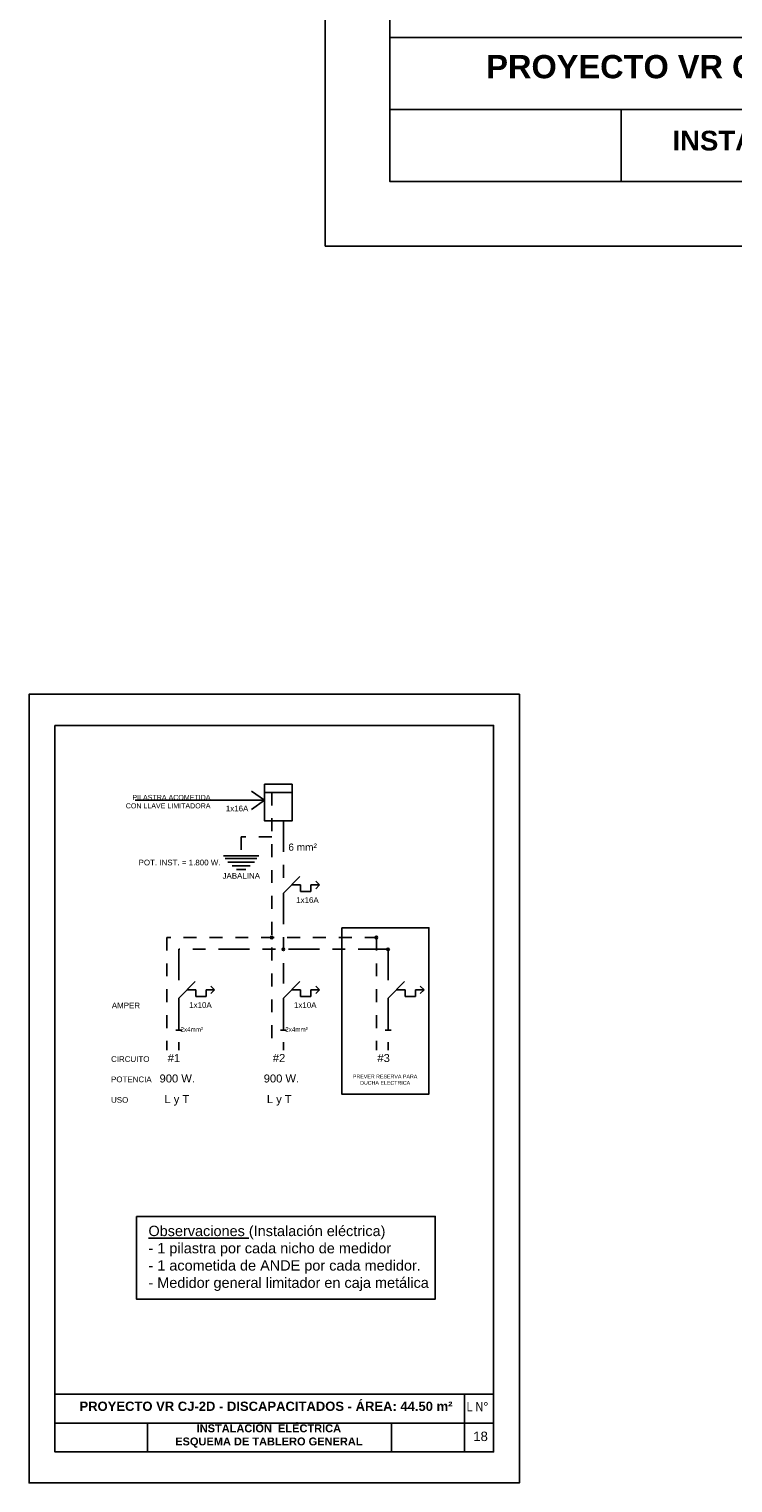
# Model space of a CAD drawing. Header units: millimetres. Extents: x 201 to 840, y 135 to 685.
# Tile 95 of 219: x 402.72 to 408.16, y 165.37 to 176.61. Entities that reach past the tile are written whole.
import ezdxf

# ---------------------------------------------------------------- set-up
doc = ezdxf.new("R2010")
doc.units = ezdxf.units.MM
doc.linetypes.add('ACAD_ISO10W100', pattern=[18, 12, -3, 0, -3])
doc.linetypes.add('HIDDEN2', pattern=[0.1875, 0.125, -0.0625])
for name, color, linetype in [('01', 1, 'Continuous'), ('03', 3, 'Continuous'), ('electricidad cable', 3, 'Continuous'), ('Electricidad circuitos', 2, 'Continuous'), ('Electricidad texto', 3, 'Continuous'), ('LAMINA', 6, 'Continuous'), ('LLAMADAS', 1, 'Continuous'), ('TEXTO LAMINA', 2, 'Continuous'), ('TEXTOS VARIOS', 3, 'Continuous')]:
    doc.layers.add(name, color=color, linetype=linetype)
doc.styles.add('ARIAL', font='arial.ttf', dxfattribs={"height": 0.06})
doc.styles.add('ROMANS', font='romans.shx')
doc.styles.get("Standard").update_dxf_attribs({"font": 'arial.ttf'})
doc.dimstyles.new('05', dxfattribs={"dimscale": 0, "dimtxt": 0.09, "dimasz": 0.05, "dimexe": 0, "dimexo": 0, "dimgap": 0, "dimtad": 0, "dimzin": 0, "dimdsep": 46, "dimtxsty": 'Standard', "dimblk": 'OPEN90', "dimcen": 0.25, "dimclrd": 1, "dimclre": 1, "dimclrt": 3, "dimadec": 0, "dimazin": 0, "dimtfac": 1, "dimtofl": 0, "dimtmove": 2, "dimatfit": 3, "dimldrblk": 'BOXFILLED', "dimfxl": 1, "dimtolj": 1, "dimtzin": 0, "dimarcsym": 0})
picture_1 = doc.add_image_def('image1.jpg', size_in_pixel=(635, 198))
picture_2 = doc.add_image_def('image2.png', size_in_pixel=(322, 127))
picture_3 = doc.add_image_def('image3.jpg', size_in_pixel=(635, 198))
picture_4 = doc.add_image_def('image4.png', size_in_pixel=(322, 127))

msp = doc.modelspace()

# ---------------------------------------------------------------- linework, layer by layer
for points in [[(405.013, 174.929), (405.013, 190.177), (414.489, 190.177), (414.489, 174.929)], [(406.514, 171.464), (406.514, 165.365), (402.723, 165.365), (402.723, 171.464)]]:
    msp.add_lwpolyline(points, close=True)
at = {"layer": '01'}
msp.add_lwpolyline([(405.14, 169.659), (405.814, 169.659), (405.814, 168.372), (405.14, 168.372)], close=True, dxfattribs=at)
at = {"layer": 'electricidad cable', "color": 4, "ltscale": 0.01}
for p, q in [((404.544, 170.705), (404.757, 170.705)), ((404.968, 169.99), (404.939, 170.019)), ((404.753, 169.99), (404.821, 169.99)), ((404.821, 169.99), (404.821, 169.938)), ((404.821, 169.938), (404.901, 169.938)), ((404.901, 169.938), (404.901, 169.99)), ((404.901, 169.99), (404.968, 169.99)), ((404.968, 169.99), (404.939, 169.96)), ((403.88, 169.115), (404.007, 169.242)), ((404.689, 169.115), (404.817, 169.242)), ((405.499, 169.115), (405.626, 169.242)), ((403.943, 169.178), (404.012, 169.178)), ((404.012, 169.178), (404.012, 169.126)), ((404.012, 169.126), (404.092, 169.126)), ((404.092, 169.126), (404.092, 169.178)), ((404.092, 169.178), (404.158, 169.178)), ((404.158, 169.178), (404.129, 169.208)), ((404.158, 169.178), (404.129, 169.149)), ((404.753, 169.178), (404.821, 169.178)), ((404.821, 169.178), (404.821, 169.126)), ((404.821, 169.126), (404.901, 169.126)), ((404.901, 169.126), (404.901, 169.178)), ((404.901, 169.178), (404.968, 169.178)), ((404.968, 169.178), (404.939, 169.208)), ((404.968, 169.178), (404.939, 169.149)), ((405.563, 169.178), (405.631, 169.178)), ((405.631, 169.178), (405.631, 169.126)), ((405.631, 169.126), (405.711, 169.126)), ((405.711, 169.126), (405.711, 169.178)), ((405.711, 169.178), (405.778, 169.178)), ((405.778, 169.178), (405.748, 169.208)), ((405.778, 169.178), (405.748, 169.149))]:
    msp.add_line(p, q, dxfattribs=at)
at = {"layer": 'electricidad cable', "color": 2, "linetype": 'HIDDEN2', "ltscale": 0.7}
for p, q in [((404.599, 170.705), (404.599, 168.713)), ((404.363, 170.361), (404.363, 170.215)), ((404.599, 170.361), (404.363, 170.361)), ((403.789, 169.583), (403.789, 168.713)), ((405.418, 169.583), (403.789, 169.583)), ((405.408, 169.583), (405.408, 168.713))]:
    msp.add_line(p, q, dxfattribs=at)
at = {"layer": 'electricidad cable', "linetype": 'ACAD_ISO10W100', "ltscale": 0.02}
for p, q in [((404.689, 170.485), (404.689, 170.039)), ((404.689, 169.926), (404.689, 169.227)), ((403.88, 169.492), (403.88, 169.227)), ((405.508, 169.492), (403.88, 169.492)), ((405.499, 169.492), (405.499, 169.227)), ((403.88, 169.115), (403.88, 168.713)), ((404.689, 169.115), (404.689, 168.713)), ((405.499, 169.115), (405.499, 168.713))]:
    msp.add_line(p, q, dxfattribs=at)
at = {"layer": 'electricidad cable', "color": 2, "ltscale": 0.01}
for p, q in [((404.226, 170.215), (404.499, 170.215)), ((404.24, 170.193), (404.485, 170.193)), ((404.26, 170.165), (404.466, 170.165)), ((404.294, 170.137), (404.432, 170.137)), ((404.327, 170.109), (404.398, 170.109))]:
    msp.add_line(p, q, dxfattribs=at)
at = {"layer": 'electricidad cable', "ltscale": 0.01}
for p, q in [((404.689, 169.926), (404.817, 170.054)), ((403.903, 168.867), (403.857, 168.867)), ((404.712, 168.867), (404.666, 168.867)), ((405.522, 168.867), (405.476, 168.867))]:
    msp.add_line(p, q, dxfattribs=at)
at = {"layer": 'electricidad cable', "color": 4, "ltscale": 0.01}
msp.add_lwpolyline([(404.544, 170.769), (404.757, 170.769), (404.757, 170.485), (404.544, 170.485)], close=True, dxfattribs=at)
for centre in [(404.599, 169.583), (405.408, 169.583), (404.689, 169.492), (405.499, 169.492)]:
    msp.add_circle(centre, 0.00959, dxfattribs=at)
at = {"layer": 'LAMINA', "color": 2}
msp.add_line((413.989, 176.543), (405.513, 176.543), dxfattribs=at)
at = {"layer": 'LAMINA'}
msp.add_line((405.513, 175.429), (413.989, 175.429), dxfattribs=at)
msp.add_line((405.513, 175.429), (413.989, 175.429), dxfattribs=at)
at = {"layer": 'LAMINA', "color": 2, "ltscale": 0.01}
for p, q in [((406.314, 166.051), (402.923, 166.051)), ((406.09, 165.605), (406.09, 166.051))]:
    msp.add_line(p, q, dxfattribs=at)
at = {"layer": 'LAMINA'}
for points in [[(413.989, 175.429), (413.989, 189.477), (405.513, 189.477), (405.513, 175.429)], [(402.923, 171.224), (402.923, 165.605), (406.314, 165.605), (406.314, 171.224)]]:
    msp.add_lwpolyline(points, close=True, dxfattribs=at)
at = {"layer": 'LAMINA', "color": 1}
msp.add_lwpolyline([(405.513, 175.986), (413.989, 175.986)], dxfattribs=at)
at = {"layer": 'LAMINA', "color": 1, "ltscale": 0.01}
msp.add_lwpolyline([(402.923, 165.828), (406.314, 165.828)], dxfattribs=at)
at = {"layer": 'TEXTOS VARIOS', "color": 1}
msp.add_lwpolyline([(403.553, 167.426), (405.863, 167.426), (405.863, 166.787), (403.553, 166.787)], close=True, dxfattribs=at)

# ---------------------------------------------------------------- texts
at = {"layer": 'Electricidad circuitos', "ltscale": 0.01, "char_height": 0.03448, "width": 0.06067, "attachment_point": 1, "style": 'ARIAL'}
for insert in [(403.989, 168.89), (404.799, 168.89)]:
    msp.add_mtext('\\A1;\\pi-0.095058;2x4mm²', dxfattribs=dict(at, insert=insert))
at = {"layer": 'Electricidad texto', "color": 2, "ltscale": 0.01, "insert": (404.126, 170.686), "char_height": 0.03908, "width": 1.09635, "attachment_point": 3, "style": 'ROMANS'}
msp.add_mtext('{\\fArial|b0|i0|c0|p34;PILASTRA ACOMETIDA\\PCON LLAVE LIMITADORA}', dxfattribs=at)
at = {"layer": 'Electricidad texto', "color": 4, "ltscale": 0.01, "attachment_point": 1, "style": 'ARIAL'}
for s, insert, char_height, width in [('\\A1;\\pi0.089243;1x16A', (404.155, 170.603), 0.04396, 0.34603), ('\\A1;\\pi0.087699;6 mm²', (404.64, 170.31), 0.05568, 0.34603), ('POT. INST. = 1.800 W.', (403.57, 170.185), 0.04396, 0.68611), ('\\A1;\\pi0.028726;JABALINA', (404.19, 170.082), 0.04396, 0.34603), ('\\A1;\\pi0.089243;1x16A', (404.699, 169.895), 0.04396, 0.34603), ('\\A1;\\pi0.089243;1x10A', (403.872, 169.083), 0.04396, 0.34603), ('\\A1;\\pi0.089243;1x10A', (404.682, 169.083), 0.04396, 0.34603), ('\\A1;\\pi0.049228;#1', (403.746, 168.682), 0.06187, 0.17784), ('\\A1;\\pi0.043573;#2', (404.564, 168.682), 0.06187, 0.17784), ('\\A1;\\pi0.043257;#3', (405.373, 168.682), 0.06187, 0.17784), ('\\A1;\\pi0.037017;900 W.', (403.695, 168.524), 0.06187, 0.33674), ('\\A1;\\pi0.013181;900 W.', (404.524, 168.524), 0.06187, 0.28907), ('\\A1;\\pi0.041637;PREVER RESERVA PARA \\P\\pi0.09742;DUCHA ELECTRICA', (405.185, 168.523), 0.02931, 0.57852), ('\\A1;\\pi0.041682;L y T', (403.728, 168.364), 0.06187, 0.2674), ('\\A1;\\pi0.041682;L y T', (404.52, 168.364), 0.06187, 0.2674), ('{\\LObservaciones} (Instalación eléctrica)\\P- 1 pilastra por cada nicho de medidor\\P- 1 acometida de ANDE por cada medidor.\\P- Medidor general limitador en caja metálica', (403.646, 167.354), 0.08, 2.92277)]:
    msp.add_mtext(s, dxfattribs=dict(at, insert=insert, char_height=char_height, width=width))
at = {"layer": 'Electricidad texto', "ltscale": 0.01, "char_height": 0.04396, "width": 0.64915, "attachment_point": 1, "style": 'ARIAL'}
for s, insert in [('{\\fArial|b0|i0|c0|p34;AMPER}', (403.363, 169.08)), ('{\\fArial|b0|i0|c0|p34;CIRCUITO}', (403.357, 168.665)), ('{\\fArial|b0|i0|c0|p34;POTENCIA}', (403.357, 168.508)), ('{\\fArial|b0|i0|c0|p34;USO}', (403.357, 168.349))]:
    msp.add_mtext(s, dxfattribs=dict(at, insert=insert))
at = {"layer": 'TEXTO LAMINA', "color": 4, "style": 'ARIAL'}
msp.add_text('18', height=0.073, dxfattribs=at).set_placement((406.157, 165.689))
at = {"layer": 'TEXTO LAMINA', "attachment_point": 1, "style": 'ARIAL'}
for s, width, insert, char_height in [('{\\fArial|b1|i0|c0|p34;PROYECTO VR CJ-2D - DISCAPACITADOS - ÁREA: 44.50 m²}', 7.2242, (406.258, 176.408), 0.18), ('{\\fArial|b1|i0|c0|p34;INSTALACIÓN ELÉCTRICA - Esc.  1:50}', 7.2242, (407.697, 175.822), 0.15246), ('{\\fArial|b1|i0|c0|p34;PROYECTO VR CJ-2D - DISCAPACITADOS - ÁREA: 44.50 m²}', 7.2242, (403.113, 165.994), 0.072), ('{\\fTechnic|b0|i0|c2|p2;L N°}', 0.53992, (406.106, 165.99), 0.072), ('{\\fArial|b1|i0|c0|p34;       INSTALACIÓN  ELÉCTRICA \\PESQUEMA DE TABLERO GENERAL}', 7.2242, (403.853, 165.818), 0.06098)]:
    msp.add_mtext_dynamic_manual_height_columns(s, width=width, gutter_width=12.5, heights=[0], dxfattribs=dict(at, insert=insert, char_height=char_height))

# ---------------------------------------------------------------- pictures from other files: only their frames are drawn
image = msp.add_image(picture_1, insert=(402.923, 165.605), size_in_units=(0.715, 0.223))
image.dxf.flags = 7
image = msp.add_image(picture_1, insert=(402.923, 165.605), size_in_units=(0.715, 0.223))
image.dxf.flags = 7
image = msp.add_image(picture_2, insert=(405.525, 165.605), size_in_units=(0.565, 0.223))
image.dxf.flags = 7
image = msp.add_image(picture_2, insert=(405.525, 165.605), size_in_units=(0.565, 0.223))
image.dxf.flags = 7
at = {"layer": '03'}
image = msp.add_image(picture_3, insert=(405.513, 175.429), size_in_units=(1.787, 0.557), dxfattribs=at)
image.dxf.flags = 7
image = msp.add_image(picture_3, insert=(405.513, 175.429), size_in_units=(1.787, 0.557), dxfattribs=at)
image.dxf.flags = 7
image = msp.add_image(picture_3, insert=(402.923, 165.605), size_in_units=(0.715, 0.223), rotation=0, dxfattribs=at)
image.dxf.flags = 7
image = msp.add_image(picture_4, insert=(405.525, 165.605), size_in_units=(0.565, 0.223), rotation=0, dxfattribs=at)
image.dxf.flags = 7
at = {"layer": 'TEXTO LAMINA'}
image = msp.add_image(picture_1, insert=(405.513, 175.429), size_in_units=(1.787, 0.557), rotation=0, dxfattribs=at)
image.dxf.flags = 7

# ---------------------------------------------------------------- leaders
at = {"layer": 'LLAMADAS'}
msp.add_leader([(404.544, 170.645), (404.141, 170.645)], dimstyle='05', override={"dimscale": 1, "dimasz": 0.1, "dimldrblk": 'OPEN90'}, dxfattribs=at)

doc.saveas('drawing.dxf')
